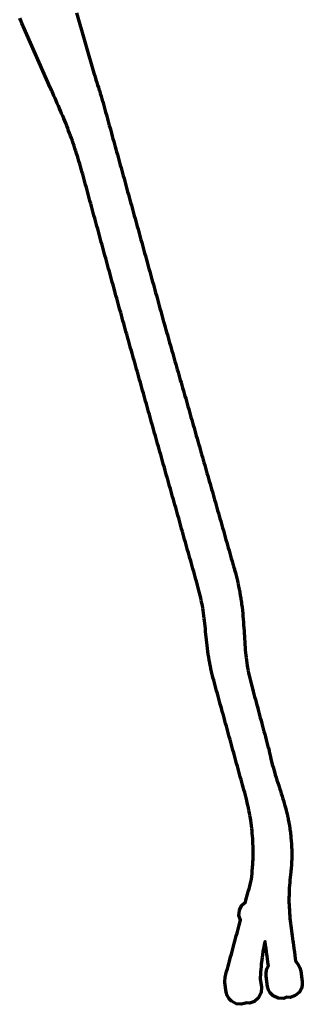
# Model space of a CAD drawing. Header units: metres. Extents: x 98902 to 136161, y 449037 to 499677.
# Tile 1 of 200: x 135547 to 136161, y 449037 to 451175. Entities that reach past the tile are written whole.
import ezdxf

# ---------------------------------------------------------------- set-up
doc = ezdxf.new("R2010")
doc.units = ezdxf.units.M
doc.layers.add('B-WE-OG-INFO_EIS VOORZORGSMAATREGEL-GV', color=7, linetype='Continuous', lineweight=70, true_color=0xfa194b)

msp = doc.modelspace()

# ---------------------------------------------------------------- linework, layer by layer
at = {"layer": 'B-WE-OG-INFO_EIS VOORZORGSMAATREGEL-GV', "flags": 128}
msp.add_lwpolyline([(135670.8, 451190.6), (135708.7, 451059), (135708.7, 451059), (135710.3, 451053.7), (135711.1, 451050.8), (135711.1, 451050.8), (135712.7, 451045.4), (135712.9, 451044.5), (135714.7, 451039.1), (135716.6, 451033.4), (135716.6, 451033.4), (135718.4, 451027.8), (135718.4, 451027.8), (135720.4, 451022.1), (135720.4, 451021.9), (135720.5, 451021.7), (135722.3, 451016), (135722.4, 451015.7), (135722.5, 451015.4), (135724.2, 451009.6), (135725.9, 451003.8), (135725.9, 451003.7), (135726, 451003.6), (135727.6, 450997.8), (135727.6, 450997.7), (135727.7, 450997.6), (135729.3, 450991.8), (135729.3, 450991.8), (135730.9, 450986), (135732.5, 450980.3), (135734.1, 450974.5), (135734.1, 450974.5), (135735.7, 450968.7), (135737.3, 450962.9), (135738.9, 450957.1), (135738.9, 450957.1), (135740.4, 450951.7), (135742, 450945.9), (135743.6, 450940.1), (135745.2, 450934.4), (135746.8, 450928.6), (135748.4, 450922.8), (135750, 450917), (135750, 450917), (135751.6, 450911.2), (135753.2, 450905.4), (135754.8, 450899.6), (135754.8, 450899.6), (135756.4, 450893.9), (135758, 450888.1), (135759.6, 450882.3), (135759.6, 450882.3), (135761.2, 450876.5), (135762.8, 450870.7), (135764.4, 450864.9), (135764.4, 450864.9), (135766, 450859.2), (135766, 450859.2), (135767.6, 450853.4), (135769.2, 450847.6), (135770.8, 450841.8), (135770.8, 450841.8), (135772.4, 450836), (135774, 450830.2), (135775.6, 450824.4), (135775.6, 450824.4), (135777.1, 450819), (135778.7, 450813.3), (135780.3, 450807.5), (135781.9, 450801.7), (135781.9, 450801.7), (135783.5, 450795.9), (135783.5, 450795.9), (135785.1, 450790.1), (135785.1, 450790.1), (135786.7, 450784.3), (135786.7, 450784.3), (135788.3, 450778.5), (135789.9, 450772.8), (135791.5, 450767), (135791.5, 450767), (135793.1, 450761.2), (135794.7, 450755.4), (135796.3, 450749.6), (135796.3, 450749.6), (135797.9, 450743.8), (135799.6, 450738), (135801.2, 450732.3), (135801.2, 450732.3), (135802.8, 450726.5), (135802.8, 450726.5), (135804.4, 450720.7), (135806, 450714.9), (135807.6, 450709.1), (135807.6, 450709.1), (135809.2, 450703.3), (135809.2, 450703.3), (135810.8, 450697.5), (135812.4, 450691.8), (135812.4, 450691.8), (135814, 450686), (135815.6, 450680.2), (135817.2, 450674.4), (135818.8, 450668.6), (135818.8, 450668.6), (135820.4, 450662.8), (135820.4, 450662.8), (135822, 450657), (135823.5, 450651.7), (135823.5, 450651.7), (135825, 450646.3), (135826.6, 450640.5), (135826.6, 450640.5), (135828.2, 450634.7), (135829.8, 450628.9), (135831.4, 450623.1), (135831.4, 450623.1), (135833, 450617.3), (135834.6, 450611.5), (135836.2, 450605.8), (135836.2, 450605.8), (135837.8, 450600), (135837.8, 450600), (135839.4, 450594.2), (135841, 450588.4), (135842.6, 450582.6), (135844.2, 450576.8), (135844.2, 450576.8), (135845.7, 450571.4), (135845.7, 450571.4), (135847.3, 450565.6), (135847.3, 450565.6), (135848.9, 450559.9), (135850.5, 450554.1), (135852.1, 450548.3), (135852.1, 450548.3), (135853.7, 450542.5), (135855.3, 450536.7), (135856.9, 450530.9), (135856.9, 450530.9), (135858.5, 450525.1), (135860.1, 450519.5), (135860.1, 450519.5), (135860.5, 450518), (135860.5, 450518), (135862, 450512.8), (135862, 450512.8), (135863.5, 450507.4), (135863.5, 450507.4), (135865.1, 450502), (135865.1, 450502), (135866.6, 450496.6), (135868.2, 450491.2), (135868.2, 450491.2), (135869.8, 450485.4), (135869.8, 450485.4), (135871.5, 450479.6), (135871.5, 450479.6), (135873.1, 450473.9), (135873.1, 450473.9), (135874.8, 450468.1), (135874.8, 450468.1), (135876.4, 450462.3), (135876.4, 450462.3), (135878.1, 450456.5), (135878.1, 450456.5), (135879.7, 450450.7), (135881.4, 450445), (135883, 450439.2), (135883, 450439.2), (135884.7, 450433.4), (135886.4, 450427.6), (135888, 450421.8), (135889.7, 450416), (135891.3, 450410.3), (135893, 450404.5), (135894.6, 450398.7), (135896.3, 450392.9), (135897.9, 450387.2), (135899.6, 450381.4), (135901.2, 450375.6), (135902.9, 450369.8), (135904.6, 450364), (135904.6, 450364), (135906.2, 450358.2), (135906.2, 450358.2), (135907.9, 450352.5), (135907.9, 450352.5), (135909.5, 450346.7), (135911.2, 450340.9), (135912.8, 450335.1), (135914.5, 450329.3), (135914.5, 450329.3), (135916.1, 450323.6), (135916.1, 450323.6), (135917.8, 450317.8), (135917.8, 450317.8), (135919.4, 450312), (135921.1, 450306.2), (135921.1, 450306.2), (135922.7, 450300.5), (135922.7, 450300.4), (135924.4, 450294.7), (135924.4, 450294.7), (135926.1, 450288.9), (135926.1, 450288.9), (135927.7, 450283.1), (135927.7, 450283.1), (135929.4, 450277.3), (135929.4, 450277.3), (135931, 450271.5), (135931, 450271.5), (135932.7, 450265.8), (135932.7, 450265.8), (135934.3, 450260), (135934.3, 450260), (135936, 450254.2), (135937.6, 450248.4), (135939.3, 450242.6), (135940.9, 450236.9), (135942.6, 450231.1), (135944.3, 450225.3), (135945.9, 450219.5), (135947.6, 450213.7), (135949.2, 450208), (135950.9, 450202.2), (135952.5, 450196.4), (135954.2, 450190.6), (135955.8, 450184.8), (135957.5, 450179.1), (135959.1, 450173.3), (135959.1, 450173.3), (135960.8, 450167.5), (135962.5, 450161.7), (135964.1, 450155.9), (135965.8, 450150.2), (135965.8, 450150.2), (135967.4, 450144.4), (135969.1, 450138.6), (135970.7, 450132.8), (135972.4, 450127.1), (135972.4, 450127), (135974, 450121.3), (135975.7, 450115.5), (135975.7, 450115.5), (135977.3, 450109.7), (135977.3, 450109.7), (135979, 450103.9), (135979, 450103.9), (135980.6, 450098.1), (135980.6, 450098.1), (135982.3, 450092.4), (135982.3, 450092.4), (135984, 450086.6), (135984, 450086.6), (135985.6, 450080.8), (135985.6, 450080.8), (135985.6, 450080.7), (135987.3, 450075), (135987.3, 450074.9), (135987.3, 450074.9), (135988.1, 450072.1), (135988.1, 450072), (135989.7, 450066.3), (135991.4, 450060.5), (135991.4, 450060.5), (135992.2, 450057.6), (135992.2, 450057.6), (135993, 450054.7), (135993, 450054.7), (135993.8, 450051.8), (135995.4, 450046.1), (135995.4, 450046.1), (135997.1, 450040.3), (135998.7, 450034.5), (136000.4, 450028.8), (136000.4, 450028.8), (136002, 450023), (136003.7, 450017.2), (136005.4, 450011.4), (136005.4, 450011.4), (136007, 450005.6), (136008.7, 449999.9), (136008.7, 449999.8), (136010.3, 449994.1), (136010.3, 449994.1), (136012, 449988.3), (136013.6, 449982.5), (136013.6, 449982.4), (136013.7, 449982.3), (136014.1, 449980.8), (136014.1, 449980.6), (136014.2, 449980.5), (136015.8, 449974.5), (136015.8, 449974.5), (136017.3, 449968.6), (136018.8, 449963), (136018.8, 449962.7), (136018.9, 449962.4), (136020.3, 449956.8), (136020.3, 449956.5), (136020.4, 449956.2), (136021.6, 449950.6), (136022.9, 449944.6), (136024.2, 449938.7), (136024.2, 449938), (136024.5, 449937.4), (136025.5, 449931.4), (136025.5, 449931.4), (136025.5, 449931.4), (136026.6, 449925.3), (136027.6, 449919.3), (136027.6, 449918.9), (136027.8, 449918.6), (136028.7, 449912.5), (136028.7, 449912.2), (136028.8, 449912), (136029.5, 449905.9), (136030.3, 449899.8), (136030.3, 449899.7), (136030.4, 449899.7), (136031.1, 449893.6), (136031.1, 449893), (136031.3, 449892.4), (136031.8, 449886.3), (136032.3, 449880.2), (136032.9, 449874.1), (136032.8, 449873.9), (136032.9, 449873.7), (136033.4, 449867.6), (136033.3, 449867.5), (136033.4, 449867.3), (136033.8, 449861.2), (136034.2, 449855.1), (136034.2, 449855.1), (136034.6, 449849), (136034.6, 449849), (136034.6, 449849), (136035, 449842.9), (136035.4, 449836.7), (136035.4, 449836.7), (136035.8, 449831), (136035.8, 449831), (136035.8, 449831), (136036.2, 449824.9), (136036.6, 449818.8), (136037, 449812.7), (136037.4, 449807.3), (136037.9, 449801.4), (136037.9, 449801.4), (136037.9, 449801.4), (136038.4, 449795.7), (136039, 449790.2), (136039.8, 449784.4), (136039.8, 449784.4), (136040.5, 449778.9), (136041.4, 449773.3), (136042.4, 449767.6), (136043.4, 449762.2), (136044.6, 449756.4), (136044.6, 449756.4), (136045.7, 449751), (136047.1, 449745.5), (136048.5, 449739.7), (136049.9, 449734.1), (136051.5, 449728.3), (136051.5, 449728.3), (136053, 449722.8), (136054.6, 449716.8), (136056.2, 449710.9), (136057.7, 449705), (136057.7, 449705), (136059.3, 449699), (136059.3, 449699), (136060.9, 449693.1), (136060.9, 449693.1), (136062.5, 449687.2), (136062.5, 449687.2), (136062.5, 449686.8), (136062.7, 449686.5), (136063, 449685.2), (136063, 449685.2), (136063.6, 449683), (136063.6, 449683), (136065.2, 449677.1), (136065.2, 449677.1), (136066.8, 449671.1), (136068.4, 449665.2), (136070, 449659.3), (136071.6, 449653.4), (136073.1, 449647.4), (136074.7, 449641.5), (136074.7, 449641.5), (136075.3, 449639.5), (136075.8, 449637.6), (136076.3, 449635.6), (136077.9, 449629.7), (136079.5, 449623.7), (136079.5, 449623.7), (136081.1, 449617.8), (136082.7, 449611.9), (136084.3, 449605.9), (136085.8, 449600), (136087.4, 449594.1), (136087.4, 449594), (136087.5, 449594), (136089, 449588), (136089.1, 449587.3), (136089.4, 449586.6), (136090.6, 449580.6), (136091.9, 449574.6), (136093, 449569.4), (136094.4, 449564.2), (136094.4, 449564.2), (136096, 449558.3), (136097.6, 449552.4), (136097.6, 449552.4), (136099, 449547.2), (136100.6, 449542.1), (136100.6, 449541.9), (136100.7, 449541.8), (136102.5, 449535.9), (136102.5, 449535.9), (136104.4, 449530.1), (136104.4, 449530.1), (136106.2, 449524.2), (136108, 449518.4), (136108, 449518.4), (136109.9, 449512.5), (136109.9, 449512.5), (136111.7, 449506.7), (136113.5, 449500.8), (136113.5, 449500.8), (136115.4, 449494.9), (136117.2, 449489.1), (136119, 449483.2), (136120.8, 449477.4), (136120.9, 449477.2), (136120.9, 449477.2), (136122.7, 449471.3), (136122.7, 449471), (136122.8, 449470.8), (136124.5, 449464.9), (136124.5, 449464.6), (136124.7, 449464.4), (136126.2, 449458.5), (136126.3, 449458.2), (136126.4, 449458), (136127.9, 449452), (136127.9, 449451.7), (136128, 449451.5), (136129.3, 449445.5), (136129.4, 449445.2), (136129.5, 449445), (136130.7, 449439), (136130.7, 449438.7), (136130.8, 449438.5), (136132, 449432.4), (136132, 449432), (136132.1, 449431.7), (136133.1, 449425.6), (136133.1, 449425.6), (136133.1, 449425.6), (136134.1, 449419.5), (136134.1, 449419.1), (136134.3, 449418.8), (136135.1, 449412.7), (136135.1, 449412.4), (136135.2, 449412.2), (136135.9, 449406.1), (136135.9, 449405.8), (136136, 449405.6), (136136.6, 449399.5), (136136.6, 449399.2), (136136.6, 449398.9), (136137.2, 449392.8), (136137.1, 449392.5), (136137.2, 449392.3), (136137.6, 449386.2), (136137.6, 449385.9), (136137.6, 449385.7), (136137.9, 449379.5), (136137.9, 449379.3), (136138, 449379), (136138.2, 449372.9), (136138.1, 449372.6), (136138.2, 449372.3), (136138.3, 449366.2), (136138.2, 449365.9), (136138.3, 449365.7), (136138.3, 449359.5), (136138.2, 449359.3), (136138.3, 449359), (136138.1, 449352.9), (136138.1, 449352.6), (136138.1, 449352.4), (136137.9, 449346.2), (136137.8, 449346), (136137.9, 449345.7), (136137.5, 449339.6), (136137.4, 449339.2), (136137.5, 449338.8), (136137, 449332.7), (136136.9, 449332.4), (136136.9, 449332), (136136.3, 449325.9), (136136.3, 449325.9), (136136.1, 449324.5), (136135.5, 449318.6), (136135.5, 449318.6), (136135, 449312.7), (136135, 449312.7), (136134.4, 449306.7), (136133.8, 449300.9), (136133.3, 449295.4), (136133, 449289.8), (136132.7, 449284.7), (136132.5, 449279.4), (136132.3, 449274.2), (136132.2, 449269), (136132.2, 449264), (136132.2, 449258.6), (136132.5, 449253.3), (136132.8, 449247.4), (136132.8, 449247.4), (136133.1, 449242.7), (136133.3, 449239.3), (136133.3, 449239.3), (136133.3, 449239.3), (136133.4, 449236.8), (136133.4, 449236.8), (136133.5, 449235.3), (136133.4, 449234.8), (136133.6, 449234.3), (136133.5, 449233.8), (136133.6, 449233.5), (136133.8, 449230.6), (136133.8, 449230.6), (136133.8, 449230.5), (136133.7, 449230), (136133.8, 449229.5), (136133.8, 449228.8), (136133.9, 449228.3), (136134, 449227), (136134.1, 449225.2), (136134.1, 449225.1), (136134.2, 449223.5), (136134.5, 449218.8), (136135.2, 449213.8), (136136, 449207.9), (136136, 449207.9), (136136, 449207.9), (136136.8, 449202.4), (136136.8, 449202.4), (136137.6, 449196.8), (136137.6, 449196.8), (136137.6, 449196.8), (136138.3, 449191.3), (136138.3, 449191.3), (136139.1, 449185.8), (136139.9, 449180.2), (136139.9, 449180.2), (136139.9, 449180.2), (136140.7, 449174.7), (136140.7, 449174.5), (136140.7, 449174.3), (136141, 449172.2), (136141, 449172.1), (136141, 449171.9), (136141.1, 449171.7), (136141.9, 449165.8), (136142.7, 449159.9), (136143.6, 449153.9), (136143.6, 449153.9), (136143.6, 449153.9), (136144, 449151), (136144, 449151), (136145, 449143.4), (136145.9, 449137.5), (136146.7, 449131.6), (136146.7, 449131.6), (136146.7, 449131.6), (136146.7, 449131.6), (136146.7, 449131.4), (136146.8, 449131.2), (136146.9, 449130), (136152, 449123.5), (136155.9, 449116.8), (136158, 449109.2), (136161.1, 449086.9), (136161.2, 449079), (136159.2, 449071.4), (136154.8, 449063.8), (136146, 449056.1), (136135, 449052.2), (136127.8, 449052.6), (136120.3, 449050), (136108.6, 449050.7), (136098.1, 449055.8), (136091.7, 449061.9), (136087.7, 449068.6), (136085.7, 449076.2), (136082.5, 449098.7), (136082.5, 449106.6), (136084.5, 449114.2), (136087.5, 449121.6), (136087.3, 449122.9), (136087.4, 449123), (136087.4, 449123.1), (136087.3, 449123.3), (136086.5, 449129.2), (136085.6, 449135.1), (136084.6, 449142.7), (136084.6, 449142.7), (136084.6, 449142.7), (136084.2, 449145.6), (136084.2, 449145.6), (136083.3, 449151.5), (136083.3, 449151.5), (136083.3, 449151.5), (136082.5, 449157.5), (136082.5, 449157.5), (136082.5, 449157.5), (136081.7, 449163.4), (136081.7, 449163.6), (136081.7, 449163.6), (136081.6, 449163.8), (136081.3, 449165.9), (136081.3, 449166), (136081.3, 449166.2), (136081.2, 449166.4), (136080.5, 449171.9), (136080.2, 449174), (136079.8, 449172.3), (136078.7, 449166.9), (136078.7, 449166.9), (136077.5, 449161), (136076.5, 449155.8), (136075.6, 449150.4), (136075.6, 449150.4), (136074.7, 449144.5), (136074.7, 449144.5), (136073.8, 449139.2), (136073.2, 449133.9), (136073.2, 449133.9), (136072.1, 449124.1), (136071.6, 449118.7), (136071.1, 449113), (136071.1, 449113), (136070.7, 449107.2), (136070.3, 449101.5), (136070, 449095.8), (136069.9, 449092.8), (136072.4, 449074.5), (136071.8, 449062.8), (136066.1, 449051.5), (136057.3, 449043.7), (136046.3, 449039.9), (136039.2, 449040.3), (136038.3, 449039.6), (136028.1, 449037.3), (136017.8, 449038.6), (136007.7, 449043.9), (136002.1, 449049.4), (135998.2, 449056.1), (135996.1, 449063.7), (135993.1, 449084.8), (135993.2, 449085.4), (135993, 449086.1), (135993.8, 449096.3), (135993.8, 449096.5), (135993.8, 449096.5), (135993.8, 449096.5), (135995.3, 449102.3), (135995.4, 449102.4), (135995.4, 449102.5), (135996.9, 449108.3), (135998.5, 449114), (135998.5, 449114), (136000, 449119.8), (136001.6, 449125.5), (136003.1, 449131.3), (136005.5, 449140.2), (136005.5, 449140.2), (136007.1, 449145.9), (136008.6, 449151.7), (136010.2, 449157.4), (136010.2, 449157.4), (136011.7, 449163.2), (136013.3, 449169), (136014.8, 449174.7), (136014.8, 449174.7), (136016.4, 449180.5), (136017.9, 449186.2), (136017.9, 449186.2), (136019.5, 449192), (136021, 449197.8), (136022.6, 449203.5), (136022.6, 449203.5), (136024.2, 449209.3), (136024.2, 449209.3), (136027.1, 449220.3), (136023.7, 449230.1), (136024.5, 449241.8), (136029.7, 449252.3), (136037.6, 449259.3), (136038.7, 449263.4), (136040.1, 449268.3), (136040.1, 449268.3), (136040.9, 449271.3), (136042.3, 449276.2), (136042.3, 449276.2), (136043.9, 449282.1), (136043.9, 449282.2), (136045.5, 449288.1), (136045.5, 449288.1), (136047.1, 449294), (136047.1, 449294), (136048.8, 449300), (136050.4, 449305.8), (136051.2, 449308.9), (136051.2, 449309), (136051.2, 449309), (136051.6, 449315.2), (136052, 449321.3), (136052.5, 449327.4), (136052.5, 449327.6), (136052.5, 449327.7), (136052.9, 449333.8), (136053, 449333.8), (136053, 449333.8), (136053.1, 449335.3), (136053.1, 449335.3), (136053.1, 449335.3), (136053.5, 449341.3), (136053.9, 449346.8), (136054.2, 449352), (136054.3, 449357.5), (136054.4, 449363.2), (136054.4, 449368.8), (136054.4, 449368.8), (136054.4, 449374.5), (136054.2, 449380.1), (136054.1, 449385.7), (136053.8, 449391.3), (136053.8, 449391.3), (136053.5, 449396.9), (136053, 449402.4), (136052.5, 449408.2), (136052, 449413.9), (136051.5, 449419.3), (136050.7, 449424.8), (136050, 449430.7), (136050, 449430.7), (136049.3, 449436.1), (136048.4, 449441.4), (136047.4, 449447.3), (136046.4, 449452.8), (136045.4, 449458.1), (136044.2, 449463.8), (136044.2, 449463.8), (136043, 449469.5), (136041.8, 449474.7), (136040.4, 449480.1), (136039, 449485.9), (136037.6, 449491.4), (136036.1, 449496.9), (136036.1, 449496.9), (136034.5, 449502.7), (136032.9, 449508.5), (136031.3, 449514.2), (136031.3, 449514.2), (136029.7, 449520), (136028.1, 449525.8), (136026.5, 449531.5), (136024.9, 449537.3), (136023.3, 449543.1), (136021.7, 449548.9), (136020.2, 449554.6), (136018.6, 449560.4), (136017, 449566.2), (136015.4, 449572), (136013.8, 449577.7), (136013.8, 449577.7), (136012.2, 449583.5), (136010.6, 449589.3), (136009, 449595.1), (136007.4, 449600.8), (136007.4, 449600.8), (136005.8, 449606.6), (136005.8, 449606.6), (136004.2, 449612.4), (136002.7, 449618.2), (136001.1, 449623.9), (136001.1, 449623.9), (135999.5, 449629.7), (135999.5, 449629.7), (135997.9, 449635.5), (135996.3, 449641.3), (135994.7, 449647), (135994.7, 449647), (135993.1, 449652.8), (135992.2, 449656.3), (135990.6, 449662), (135989, 449667.8), (135988.9, 449668.2), (135988.8, 449668.5), (135988.4, 449670), (135988.4, 449670), (135988.4, 449670), (135988.3, 449670.4), (135988.2, 449670.7), (135986.6, 449676.5), (135986.6, 449676.5), (135985.5, 449680.3), (135985.5, 449680.3), (135984.3, 449684.7), (135984.3, 449684.7), (135983.1, 449689), (135983.1, 449689), (135981.5, 449694.8), (135981.5, 449694.8), (135980, 449700.5), (135978.4, 449706.3), (135976.8, 449712.1), (135975.2, 449717.8), (135973.6, 449723.6), (135972, 449729.4), (135972, 449729.4), (135970.4, 449735.2), (135970.4, 449735.2), (135970.4, 449735.3), (135968.8, 449741.1), (135968.8, 449741.2), (135968.7, 449741.3), (135967.2, 449747.1), (135967.2, 449747.3), (135967.1, 449747.5), (135965.7, 449753.3), (135965.7, 449753.5), (135965.6, 449753.7), (135964.2, 449759.5), (135964.2, 449759.7), (135964.1, 449759.8), (135962.8, 449765.7), (135962.8, 449765.9), (135962.8, 449766), (135961.5, 449771.9), (135961.5, 449772.1), (135961.4, 449772.2), (135960.3, 449778.1), (135960.3, 449778.3), (135960.2, 449778.5), (135959.1, 449784.4), (135959.1, 449784.5), (135959.1, 449784.7), (135958, 449790.6), (135958, 449790.8), (135958, 449791), (135957, 449796.9), (135957, 449797.1), (135957, 449797.2), (135956.1, 449803.2), (135956.1, 449803.3), (135956, 449803.5), (135955.2, 449809.4), (135955.2, 449809.6), (135955.2, 449809.8), (135954.4, 449815.7), (135954.5, 449815.9), (135954.4, 449816.1), (135953.7, 449822.1), (135953.7, 449822.2), (135953.7, 449822.4), (135953.1, 449828.3), (135953.1, 449828.4), (135953.1, 449828.5), (135952.5, 449834.4), (135951.9, 449840.4), (135951.9, 449840.4), (135951.9, 449840.4), (135951.3, 449846.4), (135950.8, 449852.3), (135950.8, 449852.3), (135950.8, 449852.3), (135950.2, 449858.2), (135950.2, 449858.3), (135949.6, 449864.2), (135949.6, 449864.2), (135949, 449869.8), (135948.4, 449875.4), (135947.6, 449881), (135946.9, 449886.5), (135946, 449892.1), (135945.1, 449897.6), (135944.1, 449903.2), (135943.1, 449908.7), (135941.9, 449914.3), (135940.7, 449919.8), (135939.5, 449925.2), (135938.2, 449930.7), (135936.8, 449936.2), (135935.3, 449941.7), (135933.8, 449947.2), (135932.2, 449952.9), (135930.6, 449958.6), (135930.6, 449958.6), (135930.2, 449960.1), (135930.2, 449960.1), (135928.5, 449965.9), (135926.9, 449971.6), (135925.3, 449977.4), (135925.3, 449977.4), (135923.6, 449983.2), (135923.6, 449983.2), (135922, 449989), (135922, 449989), (135920.4, 449994.7), (135920.4, 449994.7), (135918.8, 450000.5), (135918.8, 450000.5), (135917.1, 450006.3), (135917.1, 450006.3), (135915.5, 450012), (135915.5, 450012.1), (135913.9, 450017.8), (135913.9, 450017.8), (135912.2, 450023.6), (135912.2, 450023.6), (135910.6, 450029.4), (135910.6, 450029.4), (135909, 450035.1), (135909, 450035.1), (135907.3, 450040.9), (135907.3, 450040.9), (135905.7, 450046.7), (135905.7, 450046.7), (135904.1, 450052.5), (135902.5, 450058.2), (135900.8, 450064), (135899.2, 450069.8), (135897.6, 450075.6), (135895.9, 450081.3), (135894.3, 450087.1), (135892.7, 450092.9), (135892.7, 450092.9), (135891, 450098.7), (135891, 450098.7), (135889.4, 450104.4), (135889.4, 450104.4), (135887.8, 450110.2), (135887.8, 450110.2), (135886.2, 450116), (135886.2, 450116), (135884.5, 450121.8), (135884.5, 450121.8), (135882.9, 450127.5), (135882.9, 450127.5), (135881.3, 450133.3), (135881.3, 450133.3), (135879.6, 450139.1), (135879.6, 450139.1), (135878, 450144.9), (135878, 450144.9), (135876.4, 450150.6), (135876.4, 450150.6), (135874.7, 450156.4), (135874.7, 450156.4), (135873.1, 450162.2), (135873.1, 450162.2), (135871.5, 450167.9), (135869.9, 450173.7), (135868.2, 450179.5), (135866.6, 450185.3), (135865, 450191), (135863.3, 450196.8), (135861.7, 450202.6), (135860.1, 450208.4), (135860.1, 450208.4), (135858.4, 450214.1), (135858.4, 450214.1), (135856.8, 450219.9), (135856.8, 450219.9), (135855.2, 450225.7), (135855.2, 450225.7), (135853.6, 450231.5), (135853.6, 450231.5), (135851.9, 450237.2), (135851.9, 450237.2), (135850.3, 450243), (135850.3, 450243), (135848.7, 450248.8), (135848.7, 450248.8), (135847, 450254.6), (135847, 450254.6), (135845.4, 450260.3), (135845.4, 450260.3), (135843.8, 450266.1), (135843.8, 450266.1), (135842.1, 450271.9), (135842.1, 450271.9), (135840.5, 450277.7), (135840.5, 450277.7), (135838.9, 450283.4), (135837.3, 450289.2), (135835.6, 450295), (135834, 450300.7), (135832.4, 450306.5), (135830.7, 450312.3), (135829.1, 450318.1), (135827.5, 450323.8), (135827.5, 450323.8), (135825.8, 450329.6), (135825.8, 450329.6), (135824.2, 450335.4), (135824.2, 450335.4), (135822.6, 450341.2), (135822.6, 450341.2), (135821, 450346.9), (135821, 450346.9), (135819.3, 450352.7), (135819.3, 450352.7), (135817.7, 450358.5), (135817.7, 450358.5), (135816.1, 450364.3), (135816.1, 450364.3), (135814.4, 450370), (135814.4, 450370), (135812.8, 450375.8), (135812.8, 450375.8), (135811.2, 450381.6), (135811.2, 450381.6), (135809.5, 450387.4), (135809.5, 450387.4), (135807.9, 450393.1), (135807.9, 450393.1), (135806.3, 450398.9), (135804.7, 450404.7), (135803, 450410.5), (135801.4, 450416.2), (135799.8, 450422), (135798.1, 450427.8), (135796.5, 450433.5), (135794.9, 450439.3), (135794.9, 450439.3), (135793.2, 450445.1), (135793.2, 450445.1), (135791.6, 450450.9), (135791.6, 450450.9), (135790, 450456.6), (135790, 450456.6), (135788.4, 450462.4), (135788.4, 450462.4), (135786.7, 450468.2), (135786.7, 450468.2), (135785.1, 450474), (135785.1, 450474), (135783.5, 450479.7), (135783.5, 450479.7), (135783.1, 450481.2), (135783.1, 450481.2), (135781.4, 450487), (135781.4, 450487), (135779.8, 450492.7), (135778.2, 450498.5), (135776.5, 450504.3), (135776.5, 450504.3), (135774.9, 450510.1), (135774.9, 450510.1), (135773.3, 450515.8), (135771.6, 450521.6), (135771.6, 450521.6), (135771.6, 450521.6), (135770, 450527.4), (135770, 450527.5), (135770, 450527.6), (135768.4, 450533.4), (135766.8, 450539.2), (135765.2, 450545), (135763.6, 450550.7), (135762, 450556.5), (135761.2, 450559.4), (135759.6, 450565.2), (135758.1, 450571), (135756.5, 450576.8), (135756.5, 450576.8), (135754.9, 450582.6), (135753.3, 450588.4), (135751.7, 450594.1), (135750.1, 450599.9), (135748.5, 450605.7), (135746.9, 450611.5), (135746.9, 450611.5), (135745.3, 450617.3), (135743.8, 450623.1), (135743.8, 450623.1), (135742.2, 450628.9), (135742.2, 450628.9), (135740.6, 450634.6), (135739, 450640.4), (135739, 450640.4), (135737.4, 450646.2), (135737.4, 450646.2), (135735.8, 450652), (135734.2, 450657.8), (135734.2, 450657.8), (135732.6, 450663.6), (135731.1, 450669.4), (135729.5, 450675.1), (135729.5, 450675.1), (135727.9, 450680.9), (135726.3, 450686.7), (135724.7, 450692.5), (135723.1, 450698.3), (135721.5, 450704.1), (135721.5, 450704.1), (135719.9, 450709.9), (135718.3, 450715.6), (135718.3, 450715.7), (135716.8, 450721.4), (135716.8, 450721.4), (135715.2, 450727.2), (135713.6, 450733), (135712, 450738.8), (135710.4, 450744.6), (135710.4, 450744.6), (135708.8, 450750.4), (135707.2, 450756.2), (135705.6, 450761.9), (135704.1, 450767.7), (135702.5, 450773.5), (135701.7, 450776.2), (135700.1, 450782), (135698.6, 450787.7), (135697, 450793.5), (135695.4, 450799.3), (135693.8, 450805.1), (135692.2, 450810.9), (135690.6, 450816.7), (135689, 450822.5), (135687.4, 450828.2), (135685.9, 450834), (135684.3, 450839.8), (135682.7, 450845.6), (135682.7, 450845.6), (135681.1, 450851.3), (135681.1, 450851.3), (135679.5, 450856.8), (135677.9, 450862.5), (135676.2, 450868.1), (135674.6, 450873.7), (135672.8, 450879.2), (135672.8, 450879.2), (135671.1, 450884.8), (135669.3, 450890.2), (135667.5, 450895.7), (135665.6, 450901.3), (135663.7, 450906.9), (135663.7, 450906.9), (135661.8, 450912.3), (135659.9, 450917.8), (135657.9, 450923.3), (135655.9, 450928.7), (135653.8, 450934.2), (135653.8, 450934.2), (135651.7, 450939.7), (135651.7, 450939.7), (135649.7, 450945), (135647.5, 450950.5), (135645.3, 450955.9), (135643.1, 450961.1), (135643.1, 450961.1), (135640.9, 450966.5), (135638.6, 450971.9), (135636.3, 450977.4), (135636.3, 450977.4), (135633.9, 450982.7), (135633.9, 450982.7), (135631.5, 450988.1), (135629.1, 450993.6), (135626.7, 450999.1), (135624.3, 451004.6), (135621.8, 451010.1), (135621.8, 451010.1), (135619.4, 451015.6), (135619.4, 451015.6), (135617.7, 451019.4), (135617.7, 451019.4), (135616.5, 451022.1), (135614.1, 451027.6), (135614.1, 451027.6), (135614, 451028), (135613.8, 451028.3), (135555.2, 451161.4), (135555.2, 451161.5), (135554.6, 451162.7), (135554.6, 451162.7), (135552.2, 451168.1), (135549.8, 451173.5), (135547.4, 451178.9)], dxfattribs=at)

doc.saveas('drawing.dxf')
